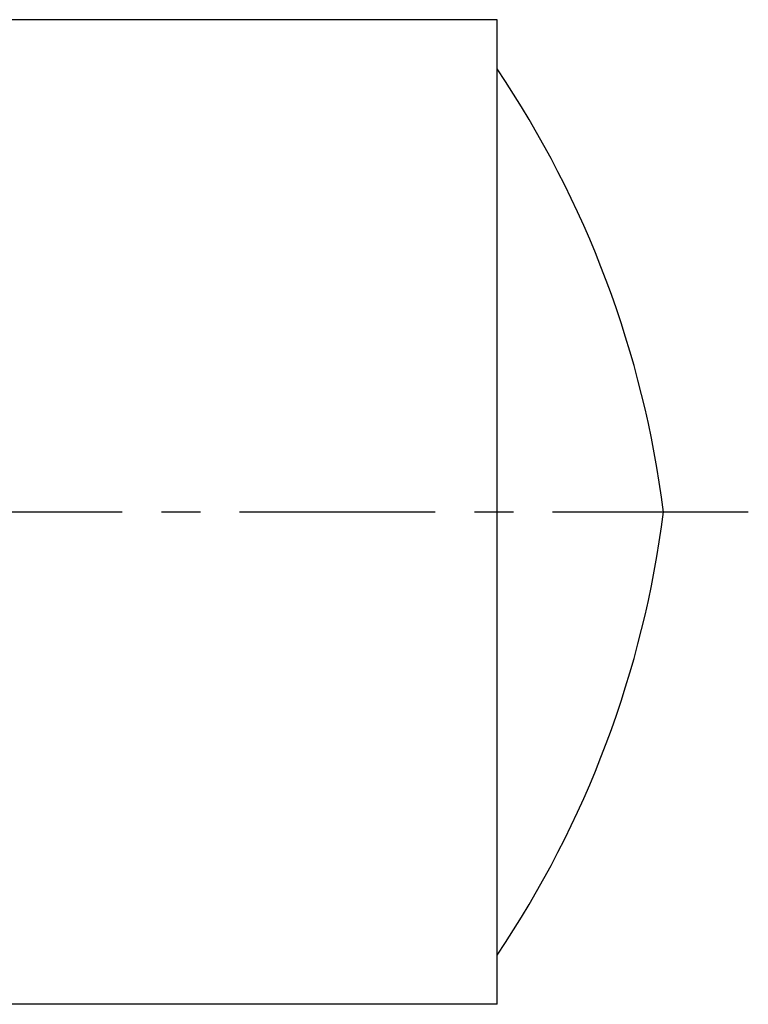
# Model space of a CAD drawing. Header units: millimetres. Extents: x 202 to 310, y 210 to 268.
# Tile 40 of 40: x 267 to 310, y 210 to 268. Entities that reach past the tile are written whole.
import ezdxf

# ---------------------------------------------------------------- set-up
doc = ezdxf.new("R2010")
doc.units = ezdxf.units.MM
doc.header["$LTSCALE"] = 30.734
doc.linetypes.add('CENTER', pattern=[0.6, 0.375, -0.075, 0.075, -0.075])
doc.layers.get('0').update_dxf_attribs({"linetype": 'CONTINUOUS'})
doc.layers.add('DEFAULT_1', color=7, linetype='CENTER')

msp = doc.modelspace()

# ---------------------------------------------------------------- linework, layer by layer
at = {"color": 7, "linetype": 'CONTINUOUS'}
for p, q in [((294.76, 267.786), (206.56, 267.786)), ((294.76, 209.786), (294.76, 267.786)), ((294.76, 209.786), (206.56, 209.786))]:
    msp.add_line(p, q, dxfattribs=at)
for centre, start, end in [((245.026, 231.322), 7.14601, 34.01419), ((245.026, 246.25), 325.98581, 352.85399)]:
    msp.add_arc(centre, 60, start, end, dxfattribs=at)
at = {"layer": 'DEFAULT_1', "color": 2, "linetype": 'CENTER'}
msp.add_line((309.56, 238.786), (211.56, 238.786), dxfattribs=at)

doc.saveas('drawing.dxf')
